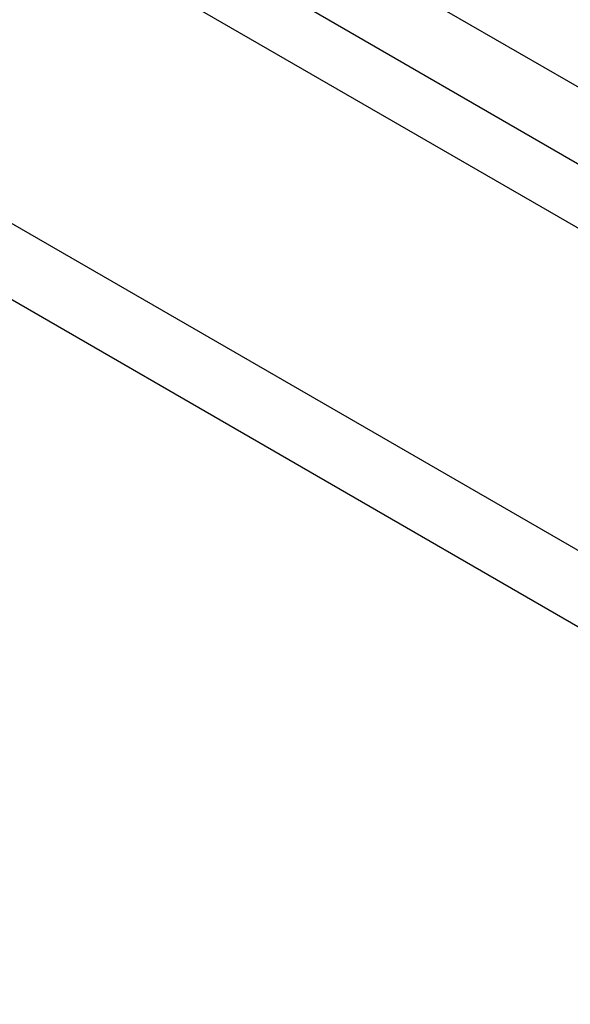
# Model space of a CAD drawing. Header units: inches. Extents: x 28 to 747, y 82 to 346.
# Tile 226 of 246: x 690.64 to 691.81, y 306.53 to 308.61. Entities that reach past the tile are written whole.
import ezdxf

# ---------------------------------------------------------------- set-up
doc = ezdxf.new("R2010")
doc.units = ezdxf.units.IN
doc.header["$MEASUREMENT"] = 0
doc.layers.add('Visible Edges(ANSI)', color=7, linetype='Continuous', lineweight=25)
doc.layers.add('Visible Tangent Edges(ANSI)', color=7, linetype='Continuous', lineweight=25)

msp = doc.modelspace()

# ---------------------------------------------------------------- linework, layer by layer
at = {"layer": 'Visible Edges(ANSI)'}
msp.add_line((687.8365, 310.4741), (738.4689, 281.2415), dxfattribs=at)
at = {"layer": 'Visible Tangent Edges(ANSI)'}
for p, q in [((738.7397, 281.3831), (687.968, 310.6961)), ((687.898, 310.5749), (738.6697, 281.2618)), ((687.246, 310.1332), (737.8784, 280.9006)), ((737.8084, 280.7794), (687.176, 310.012))]:
    msp.add_line(p, q, dxfattribs=at)

doc.saveas('drawing.dxf')
